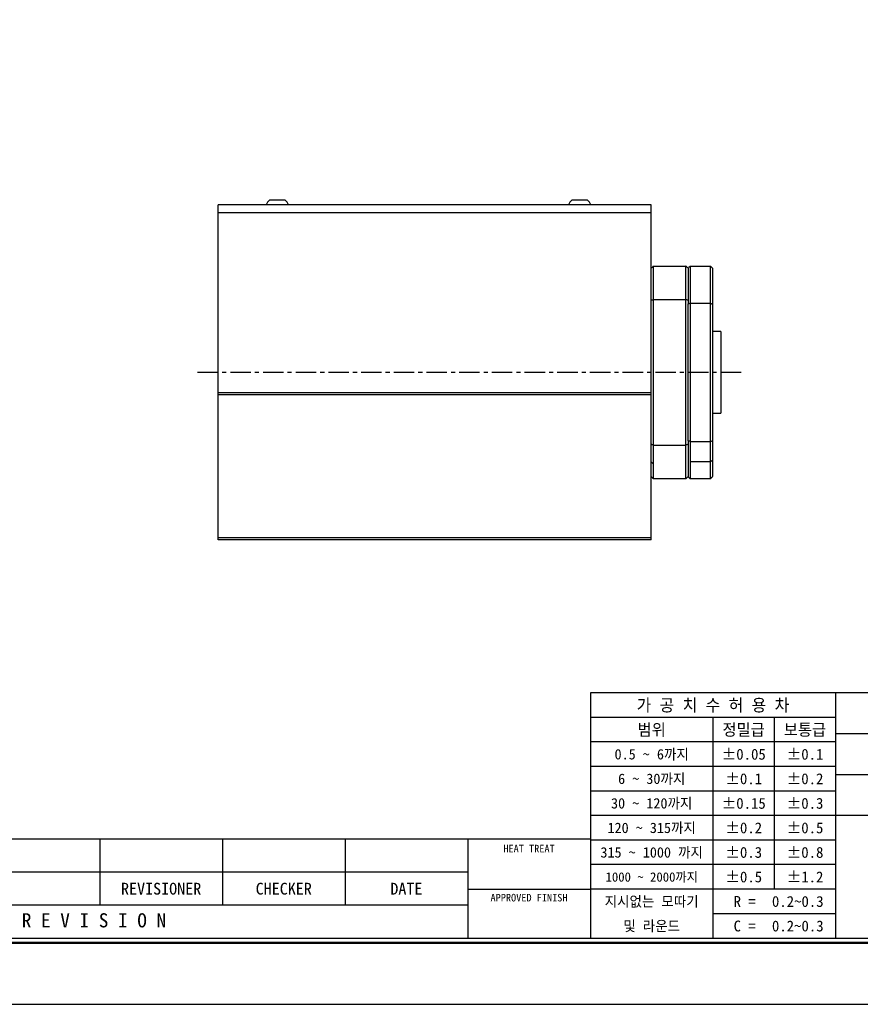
# Model space of a CAD drawing. Header units: millimetres. Extents: x 1047 to 1733, y 611 to 1096.
# Tile 2 of 10: x 1277 to 1483, y 611 to 852. Entities that reach past the tile are written whole.
import ezdxf
from ezdxf.enums import TextEntityAlignment as Align

# ---------------------------------------------------------------- set-up
doc = ezdxf.new("R2010")
doc.units = ezdxf.units.MM
doc.linetypes.add('CENTER', pattern=[2, 1.25, -0.25, 0.25, -0.25])
for name, color, linetype in [('S1', 1, 'CENTER'), ('Z5', 7, 'Continuous'), ('Z7', 7, 'Continuous')]:
    doc.layers.add(name, color=color, linetype=linetype)

# ---------------------------------------------------------------- blocks, each defined once
blk = doc.blocks.new('란표제')
at = {"layer": 'Z7'}
for p, q in [((290, 33), (160, 33)), ((160, 33), (160, 7)), ((186, 33), (186, 7)), ((186, 30.4), (160, 30.4)), ((173, 30.4), (173, 7)), ((179.5, 30.4), (179.5, 12.2)), ((231, 28.67), (186, 28.67)), ((186, 27.8), (160, 27.8)), ((186, 25.2), (160, 25.2)), ((231, 24.33), (186, 24.33)), ((186, 22.6), (160, 22.6)), ((186, 20), (160, 20)), ((290, 20), (186, 20)), ((160, 17.5), (62, 17.5)), ((108, 17.5), (108, 10.5)), ((121, 17.5), (121, 10.5)), ((134, 17.5), (134, 10.5)), ((147, 17.5), (147, 7)), ((186, 17.4), (160, 17.4)), ((186, 14.8), (160, 14.8)), ((147, 14), (62, 14)), ((147, 12.2), (160, 12.2)), ((186, 12.2), (160, 12.2)), ((147, 10.5), (62, 10.5)), ((186, 9.6), (173, 9.6))]:
    blk.add_line(p, q, dxfattribs=at)
at = {"layer": 'Z7', "color": 0}
blk.add_line((0, 0), (297, 0), dxfattribs=at)
at = {"layer": 'Z7', "const_width": 0.25}
blk.add_lwpolyline([(290.5, 6.5), (290.5, 203.5), (10, 203.5), (10, 6.5)], close=True, dxfattribs=at)
at = {"layer": 'Z7'}
blk.add_lwpolyline([(290, 7), (290, 203), (10.5, 203), (10.5, 7)], close=True, dxfattribs=at)
at = {"layer": 'Z5', "ltscale": 0.5}
for tag, p, height in [('TITLE', (237.17, 24.41), 2.5), ('도번', (251.18, 15.64), 2.5), ('SCALE', (253.78, 9.55), 1.2), ('DATE', (277.02, 9.51), 1.2)]:
    blk.add_attdef(tag, p, '', height=height, dxfattribs=at)
at = {"layer": 'Z7'}
for s, height, p in [('가 공 치 수 허 용 차', 1.3, (173, 31.7)), ('범위', 1.25, (166.5, 29.1)), ('정밀급', 1.25, (176.25, 29.1)), ('보통급', 1.25, (182.75, 29.1)), ('0.5 ~ 6까지', 1.1, (166.5, 26.5)), ('%%P0.05', 1.15, (176.25, 26.5)), ('%%P0.1', 1.15, (182.75, 26.5)), ('6 ~ 30까지', 1.1, (166.5, 23.9)), ('%%P0.1', 1.15, (176.25, 23.9)), ('%%P0.2', 1.15, (182.75, 23.9)), ('30 ~ 120까지', 1.1, (166.5, 21.3)), ('%%P0.15', 1.15, (176.25, 21.3)), ('%%P0.3', 1.15, (182.75, 21.3)), ('120 ~ 315까지', 1.1, (166.5, 18.7)), ('%%P0.2', 1.15, (176.25, 18.7)), ('%%P0.5', 1.15, (182.75, 18.7)), ('HEAT TREAT', 0.8, (153.5, 16.5)), ('315 ~ 1000 까지', 1.1, (166.5, 16.1)), ('%%P0.3', 1.15, (176.25, 16.1)), ('%%P0.8', 1.15, (182.75, 16.1)), ('1000 ~ 2000까지', 0.99, (166.5, 13.49)), ('%%P0.5', 1.15, (176.25, 13.5)), ('%%P1.2', 1.15, (182.75, 13.5)), ('REVISIONER', 1.25, (114.5, 12.25)), ('CHECKER', 1.25, (127.5, 12.25)), ('DATE', 1.25, (140.5, 12.25)), ('APPROVED FINISH', 0.8, (153.5, 11.3)), ('지시없는 모따기', 1.1, (166.5, 10.9)), ('R = ', 1.15, (176.75, 10.9)), ('R E V I S I O N', 1.5, (107.38, 8.9)), ('및 라운드', 1.1, (166.5, 8.3)), ('C = ', 1.15, (176.75, 8.3))]:
    blk.add_text(s, height=height, dxfattribs=at).set_placement(p, align=Align.MIDDLE_CENTER)
for tag, p in [('필렛', (179.25, 10.9)), ('모따기', (179.25, 8.3))]:
    blk.add_attdef(tag, text='', height=1.15, dxfattribs=at).set_placement(p, align=Align.MIDDLE_LEFT)

msp = doc.modelspace()

# ---------------------------------------------------------------- linework, layer by layer
for p, q in [((1341.8502, 807.9118), (1338.0002, 807.9118)), ((1415.8502, 807.9118), (1412.0002, 807.9118)), ((1431.4252, 806.7618), (1325.4252, 806.7618)), ((1325.4252, 804.7618), (1325.4252, 806.7618)), ((1431.4252, 804.7618), (1325.4252, 804.7618)), ((1325.4252, 760.7618), (1325.4252, 804.7618)), ((1431.4252, 804.7618), (1431.4252, 806.7618)), ((1431.4252, 760.7618), (1431.4252, 804.7618)), ((1431.9252, 791.7618), (1431.9252, 783.5453)), ((1431.9252, 791.7618), (1439.9252, 791.7618)), ((1439.9252, 783.5453), (1439.9252, 791.7618)), ((1440.4252, 791.2618), (1440.4252, 783.3899)), ((1440.9252, 791.7618), (1440.9252, 782.6438)), ((1440.9252, 791.7618), (1445.9252, 791.7618)), ((1445.9252, 782.6438), (1445.9252, 791.7618)), ((1446.4252, 791.2618), (1446.4252, 782.495)), ((1431.9252, 783.5453), (1431.9252, 747.9784)), ((1439.9252, 783.5453), (1431.9252, 783.5453)), ((1439.9252, 747.9784), (1439.9252, 783.5453)), ((1440.4252, 783.3899), (1440.4252, 782.495)), ((1440.4252, 749.0286), (1440.4252, 782.495)), ((1440.9252, 782.6438), (1440.9252, 748.8799)), ((1445.9252, 782.6438), (1440.9252, 782.6438)), ((1445.9252, 748.8799), (1445.9252, 782.6438)), ((1446.4252, 782.495), (1446.4252, 749.0286)), ((1448.4252, 775.7618), (1446.4252, 775.7618)), ((1448.4252, 775.7618), (1448.4252, 772.8329)), ((1448.4252, 772.8329), (1448.4252, 755.7618)), ((1431.4252, 760.7618), (1325.4252, 760.7618)), ((1325.4252, 760.2618), (1325.4252, 760.7618)), ((1431.4252, 760.2618), (1325.4252, 760.2618)), ((1325.4252, 725.2618), (1325.4252, 760.2618)), ((1431.4252, 760.2618), (1431.4252, 760.7618)), ((1431.4252, 725.2618), (1431.4252, 760.2618)), ((1446.4252, 755.7618), (1448.4252, 755.7618)), ((1431.9252, 747.9784), (1439.9252, 747.9784)), ((1431.9252, 747.9784), (1431.9252, 743.488)), ((1439.9252, 739.7618), (1439.9252, 747.9784)), ((1440.4252, 749.0286), (1440.4252, 748.1337)), ((1440.4252, 748.1337), (1440.4252, 740.2618)), ((1440.9252, 748.8799), (1445.9252, 748.8799)), ((1440.9252, 748.8799), (1440.9252, 743.8415)), ((1445.9252, 743.8415), (1445.9252, 748.8799)), ((1446.4252, 749.0286), (1446.4252, 744.1951)), ((1431.4252, 743.8415), (1431.9252, 743.488)), ((1431.9252, 743.488), (1431.9252, 739.7618)), ((1445.9252, 743.8415), (1440.9252, 743.8415)), ((1440.9252, 743.8415), (1440.9252, 739.7618)), ((1446.4252, 744.1951), (1445.9252, 743.8415)), ((1445.9252, 739.7618), (1445.9252, 743.8415)), ((1446.4252, 744.1951), (1446.4252, 740.2618)), ((1439.9252, 739.7618), (1431.9252, 739.7618)), ((1445.9252, 739.7618), (1440.9252, 739.7618)), ((1431.4252, 725.2618), (1325.4252, 725.2618)), ((1325.4252, 724.7618), (1325.4252, 725.2618)), ((1431.4252, 724.7618), (1431.4252, 725.2618)), ((1431.4252, 724.7618), (1325.4252, 724.7618))]:
    msp.add_line(p, q)
for centre, start, end in [((1339.8829, 805.7722), 131.34313, 159.680287), ((1339.9676, 805.7722), 20.319713, 48.65687), ((1413.8829, 805.7722), 131.34313, 159.680287), ((1413.9676, 805.7722), 20.319713, 48.65687)]:
    msp.add_arc(centre, 2.85, start, end)
for points, knots in [([(1431.4252, 791.2618), (1431.5186, 791.3552), (1431.6852, 791.5218), (1431.8519, 791.6885), (1431.9252, 791.7618)], [0, 0, 0, 0, 0.56, 1, 1, 1, 1]), ([(1440.4252, 791.2618), (1440.3319, 791.3552), (1440.1653, 791.5218), (1439.9986, 791.6885), (1439.9252, 791.7618)], [0, 0, 0, 0, 0.56, 1, 1, 1, 1]), ([(1440.9252, 791.7618), (1440.8319, 791.6685), (1440.6652, 791.5018), (1440.4986, 791.3352), (1440.4252, 791.2618)], [0, 0, 0, 0, 0.56, 1, 1, 1, 1]), ([(1446.4252, 791.2618), (1446.3319, 791.3552), (1446.1653, 791.5218), (1445.9986, 791.6885), (1445.9252, 791.7618)], [0, 0, 0, 0, 0.559999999, 1, 1, 1, 1]), ([(1431.9252, 783.5453), (1431.8319, 783.5164), (1431.6652, 783.4647), (1431.4986, 783.4128), (1431.4252, 783.3899)], [0, 0, 0, 0, 0.56, 1, 1, 1, 1]), ([(1440.4252, 783.3899), (1440.3319, 783.419), (1440.1653, 783.471), (1439.9986, 783.5226), (1439.9252, 783.5453)], [0, 0, 0, 0, 0.56, 1, 1, 1, 1]), ([(1440.9252, 782.6438), (1440.8319, 782.6161), (1440.6652, 782.5667), (1440.4986, 782.5169), (1440.4252, 782.495)], [0, 0, 0, 0, 0.56, 1, 1, 1, 1]), ([(1445.9252, 782.6438), (1446.0186, 782.6161), (1446.1853, 782.5667), (1446.3519, 782.5169), (1446.4252, 782.495)], [0, 0, 0, 0, 0.56, 1, 1, 1, 1]), ([(1431.9252, 747.9784), (1431.8319, 748.0073), (1431.6652, 748.0589), (1431.4986, 748.1109), (1431.4252, 748.1337)], [0, 0, 0, 0, 0.56, 1, 1, 1, 1]), ([(1440.4252, 748.1337), (1440.3319, 748.1047), (1440.1653, 748.0527), (1439.9986, 748.0011), (1439.9252, 747.9784)], [0, 0, 0, 0, 0.56, 1, 1, 1, 1]), ([(1440.9252, 748.8799), (1440.8319, 748.9076), (1440.6652, 748.957), (1440.4986, 749.0068), (1440.4252, 749.0286)], [0, 0, 0, 0, 0.56, 1, 1, 1, 1]), ([(1445.9252, 748.8799), (1446.0186, 748.9076), (1446.1853, 748.957), (1446.3519, 749.0068), (1446.4252, 749.0286)], [0, 0, 0, 0, 0.56, 1, 1, 1, 1]), ([(1431.9252, 739.7618), (1431.8319, 739.8552), (1431.6652, 740.0219), (1431.4986, 740.1885), (1431.4252, 740.2618)], [0, 0, 0, 0, 0.56, 1, 1, 1, 1]), ([(1439.9252, 739.7618), (1440.0186, 739.8552), (1440.1853, 740.0219), (1440.3519, 740.1885), (1440.4252, 740.2618)], [0, 0, 0, 0, 0.56, 1, 1, 1, 1]), ([(1440.4252, 740.2618), (1440.5186, 740.1685), (1440.6852, 740.0019), (1440.8519, 739.8352), (1440.9252, 739.7618)], [0, 0, 0, 0, 0.56, 1, 1, 1, 1]), ([(1445.9252, 739.7618), (1446.0186, 739.8552), (1446.1853, 740.0219), (1446.3519, 740.1885), (1446.4252, 740.2618)], [0, 0, 0, 0, 0.560000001, 1, 1, 1, 1])]:
    msp.add_open_spline(points, degree=3, knots=knots)
at = {"layer": 'S1', "ltscale": 4}
msp.add_line((1453.4252, 765.7618), (1320.4252, 765.7618), dxfattribs=at)

# ---------------------------------------------------------------- block references
at = {"ltscale": 5}
ref = msp.add_blockref('란표제', (1047.1638, 611.1758), dxfattribs=dict(at, xscale=2.308473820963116, yscale=2.308473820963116, zscale=2.308473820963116))
ref.add_attrib('모따기', '0.2~0.3', dxfattribs={"layer": 'Z7', "height": 2.65474}).set_placement((1460.9577, 630.3361), align=Align.MIDDLE_LEFT)
ref.add_attrib('필렛', '0.2~0.3', dxfattribs={"layer": 'Z7', "height": 2.65474}).set_placement((1460.9577, 636.3382), align=Align.MIDDLE_LEFT)

doc.saveas('drawing.dxf')
